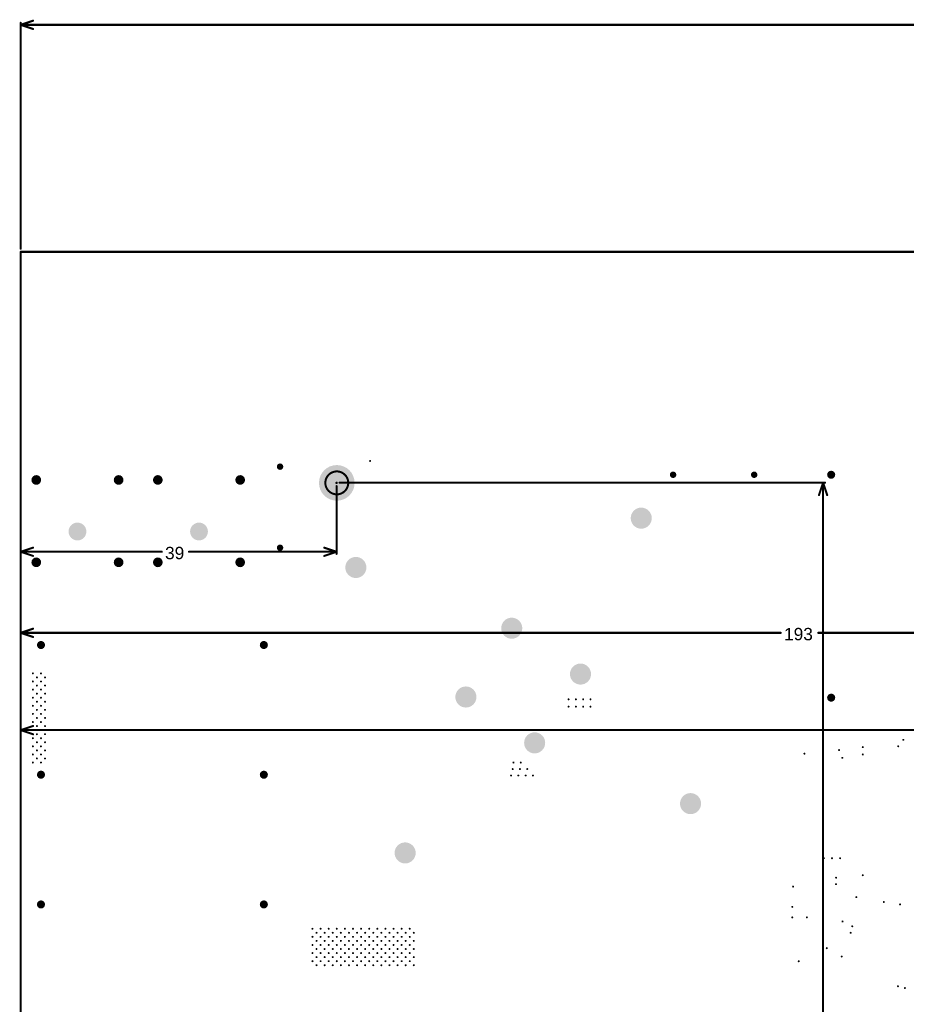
# Model space of a CAD drawing. Header units: inches. Extents: x -0.1 to 14.1, y -0.4 to 13.9.
# Tile 12 of 16: x 0 to 4.3, y 9.1 to 13.9. Entities that reach past the tile are written whole.
import ezdxf

# ---------------------------------------------------------------- set-up
doc = ezdxf.new("R2010")
doc.units = ezdxf.units.IN
doc.header["$MEASUREMENT"] = 0
for name, color, linetype in [('Mechanical32', 56, 'Continuous'), ('PadHoleLayer', 156, 'Continuous'), ('ViaHoleLayer', 16, 'Continuous')]:
    doc.layers.add(name, color=color, linetype=linetype)
doc.styles.add('Arial', font='txt', dxfattribs={"height": 0.2})

# ---------------------------------------------------------------- blocks, each defined once
blk = doc.blocks.new('FP_B181178_V0_D6937_PTH8_MFG_54')
at = {"layer": 'PadHoleLayer'}
h = blk.add_hatch(color=156, dxfattribs=at)
edge = h.paths.add_edge_path()
edge.add_arc((-0.1693, 0.9803), 0.0512, 0, 360)
h = blk.add_hatch(color=156, dxfattribs=at)
edge = h.paths.add_edge_path()
edge.add_arc((0.1575, 0.2362), 0.0512, 0, 360)
h = blk.add_hatch(color=156, dxfattribs=at)
edge = h.paths.add_edge_path()
edge.add_arc((-0.2362, 0.1575), 0.0512, 0, 360)
h = blk.add_hatch(color=156, dxfattribs=at)
edge = h.paths.add_edge_path()
edge.add_arc((0.9803, 0.1693), 0.0512, 0, 360)
h = blk.add_hatch(color=156, dxfattribs=at)
edge = h.paths.add_edge_path()
edge.add_arc((-0.9803, -0.1693), 0.0512, 0, 360)
h = blk.add_hatch(color=156, dxfattribs=at)
edge = h.paths.add_edge_path()
edge.add_arc((0.2362, -0.1575), 0.0512, 0, 360)
h = blk.add_hatch(color=156, dxfattribs=at)
edge = h.paths.add_edge_path()
edge.add_arc((-0.1575, -0.2362), 0.0512, 0, 360)
h = blk.add_hatch(color=156, dxfattribs=at)
edge = h.paths.add_edge_path()
edge.add_arc((0.1693, -0.9803), 0.0512, 0, 360)
blk = doc.blocks.new('FP_R523R447050P1M_RADIAL_MFG_747')
at = {"layer": 'PadHoleLayer'}
h = blk.add_hatch(color=156, dxfattribs=at)
edge = h.paths.add_edge_path()
edge.add_arc((-0.5413, 0), 0.0197, 0, 360)
h = blk.add_hatch(color=156, dxfattribs=at)
edge = h.paths.add_edge_path()
edge.add_arc((0.5413, 0), 0.0197, 0, 360)
blk = doc.blocks.new('FP_9774030960R_SPACER_MFG_B_802')
at = {"layer": 'PadHoleLayer'}
h = blk.add_hatch(color=156, dxfattribs=at)
edge = h.paths.add_edge_path()
edge.add_arc((0, 0), 0.0866, 0, 360)
blk = doc.blocks.new('FP_R413F147050T1K_RADIAL_MFG_1145')
at = {"layer": 'PadHoleLayer'}
h = blk.add_hatch(color=156, dxfattribs=at)
edge = h.paths.add_edge_path()
edge.add_arc((-0.1969, 0), 0.0157, 0, 360)
h = blk.add_hatch(color=156, dxfattribs=at)
edge = h.paths.add_edge_path()
edge.add_arc((0.1969, 0), 0.0157, 0, 360)
blk = doc.blocks.new('FP_R413F147050T1K_RADIAL_MFG_1146')
at = {"layer": 'PadHoleLayer'}
h = blk.add_hatch(color=156, dxfattribs=at)
edge = h.paths.add_edge_path()
edge.add_arc((-0.1969, 0), 0.0157, 0, 360)
h = blk.add_hatch(color=156, dxfattribs=at)
edge = h.paths.add_edge_path()
edge.add_arc((0.1969, 0), 0.0157, 0, 360)
blk = doc.blocks.new('FP_R523R447050P1M_RADIAL_MFG_1147')
at = {"layer": 'PadHoleLayer'}
h = blk.add_hatch(color=156, dxfattribs=at)
edge = h.paths.add_edge_path()
edge.add_arc((-0.5413, 0), 0.0197, 0, 360)
h = blk.add_hatch(color=156, dxfattribs=at)
edge = h.paths.add_edge_path()
edge.add_arc((0.5413, 0), 0.0197, 0, 360)
blk = doc.blocks.new('FP_R523R447050P1M_RADIAL_MFG_1150')
at = {"layer": 'PadHoleLayer'}
h = blk.add_hatch(color=156, dxfattribs=at)
edge = h.paths.add_edge_path()
edge.add_arc((-0.5413, 0), 0.0197, 0, 360)
h = blk.add_hatch(color=156, dxfattribs=at)
edge = h.paths.add_edge_path()
edge.add_arc((0.5413, 0), 0.0197, 0, 360)
blk = doc.blocks.new('FP_R523R447050P1M_RADIAL_MFG_1151')
at = {"layer": 'PadHoleLayer'}
h = blk.add_hatch(color=156, dxfattribs=at)
edge = h.paths.add_edge_path()
edge.add_arc((-0.5413, 0), 0.0197, 0, 360)
h = blk.add_hatch(color=156, dxfattribs=at)
edge = h.paths.add_edge_path()
edge.add_arc((0.5413, 0), 0.0197, 0, 360)
blk = doc.blocks.new('C_____FCR7350R_1156')
at = {"layer": 'PadHoleLayer'}
h = blk.add_hatch(color=156, dxfattribs=at)
edge = h.paths.add_edge_path()
edge.add_arc((-0.2, 0.1496), 0.0236, 0, 360)
h = blk.add_hatch(color=156, dxfattribs=at)
edge = h.paths.add_edge_path()
edge.add_arc((0.2, 0.1496), 0.0236, 0, 360)
h = blk.add_hatch(color=156, dxfattribs=at)
edge = h.paths.add_edge_path()
edge.add_arc((0, 0), 0.0433, 0, 360)
h = blk.add_hatch(color=156, dxfattribs=at)
edge = h.paths.add_edge_path()
edge.add_arc((-0.2, -0.2504), 0.0236, 0, 360)
h = blk.add_hatch(color=156, dxfattribs=at)
edge = h.paths.add_edge_path()
edge.add_arc((0.2, -0.2504), 0.0236, 0, 360)
blk = doc.blocks.new('C_____FCR7350B_1157')
at = {"layer": 'PadHoleLayer'}
h = blk.add_hatch(color=156, dxfattribs=at)
edge = h.paths.add_edge_path()
edge.add_arc((-0.2, 0.1496), 0.0236, 0, 360)
h = blk.add_hatch(color=156, dxfattribs=at)
edge = h.paths.add_edge_path()
edge.add_arc((0.2, 0.1496), 0.0236, 0, 360)
h = blk.add_hatch(color=156, dxfattribs=at)
edge = h.paths.add_edge_path()
edge.add_arc((0, 0), 0.0433, 0, 360)
h = blk.add_hatch(color=156, dxfattribs=at)
edge = h.paths.add_edge_path()
edge.add_arc((-0.2, -0.2504), 0.0236, 0, 360)
h = blk.add_hatch(color=156, dxfattribs=at)
edge = h.paths.add_edge_path()
edge.add_arc((0.2, -0.2504), 0.0236, 0, 360)

msp = doc.modelspace()

# ---------------------------------------------------------------- hatches: boundary and pattern name
at = {"layer": 'ViaHoleLayer'}
h = msp.add_hatch(color=16, dxfattribs=at)
edge = h.paths.add_edge_path()
edge.add_arc((1.6969, 11.7598), 0.005, 0, 360)
h = msp.add_hatch(color=16, dxfattribs=at)
edge = h.paths.add_edge_path()
edge.add_arc((0.0591, 10.7283), 0.005, 0, 360)
h = msp.add_hatch(color=16, dxfattribs=at)
edge = h.paths.add_edge_path()
edge.add_arc((0.0787, 10.7087), 0.005, 0, 360)
h = msp.add_hatch(color=16, dxfattribs=at)
edge = h.paths.add_edge_path()
edge.add_arc((0.0984, 10.7283), 0.005, 0, 360)
h = msp.add_hatch(color=16, dxfattribs=at)
edge = h.paths.add_edge_path()
edge.add_arc((0.1181, 10.7087), 0.005, 0, 360)
h = msp.add_hatch(color=16, dxfattribs=at)
edge = h.paths.add_edge_path()
edge.add_arc((0.0591, 10.689), 0.005, 0, 360)
h = msp.add_hatch(color=16, dxfattribs=at)
edge = h.paths.add_edge_path()
edge.add_arc((0.0787, 10.6693), 0.005, 0, 360)
h = msp.add_hatch(color=16, dxfattribs=at)
edge = h.paths.add_edge_path()
edge.add_arc((0.0984, 10.689), 0.005, 0, 360)
h = msp.add_hatch(color=16, dxfattribs=at)
edge = h.paths.add_edge_path()
edge.add_arc((0.1181, 10.6693), 0.005, 0, 360)
h = msp.add_hatch(color=16, dxfattribs=at)
edge = h.paths.add_edge_path()
edge.add_arc((0.0591, 10.6496), 0.005, 0, 360)
h = msp.add_hatch(color=16, dxfattribs=at)
edge = h.paths.add_edge_path()
edge.add_arc((0.0787, 10.6299), 0.005, 0, 360)
h = msp.add_hatch(color=16, dxfattribs=at)
edge = h.paths.add_edge_path()
edge.add_arc((0.0984, 10.6496), 0.005, 0, 360)
h = msp.add_hatch(color=16, dxfattribs=at)
edge = h.paths.add_edge_path()
edge.add_arc((0.1181, 10.6299), 0.005, 0, 360)
h = msp.add_hatch(color=16, dxfattribs=at)
edge = h.paths.add_edge_path()
edge.add_arc((0.0591, 10.6102), 0.005, 0, 360)
h = msp.add_hatch(color=16, dxfattribs=at)
edge = h.paths.add_edge_path()
edge.add_arc((0.0591, 10.5709), 0.005, 0, 360)
h = msp.add_hatch(color=16, dxfattribs=at)
edge = h.paths.add_edge_path()
edge.add_arc((0.0787, 10.5906), 0.005, 0, 360)
h = msp.add_hatch(color=16, dxfattribs=at)
edge = h.paths.add_edge_path()
edge.add_arc((0.0984, 10.6102), 0.005, 0, 360)
h = msp.add_hatch(color=16, dxfattribs=at)
edge = h.paths.add_edge_path()
edge.add_arc((0.0984, 10.5709), 0.005, 0, 360)
h = msp.add_hatch(color=16, dxfattribs=at)
edge = h.paths.add_edge_path()
edge.add_arc((0.1181, 10.5906), 0.005, 0, 360)
h = msp.add_hatch(color=16, dxfattribs=at)
edge = h.paths.add_edge_path()
edge.add_arc((2.6614, 10.6024), 0.005, 0, 360)
h = msp.add_hatch(color=16, dxfattribs=at)
edge = h.paths.add_edge_path()
edge.add_arc((2.6614, 10.5669), 0.005, 0, 360)
h = msp.add_hatch(color=16, dxfattribs=at)
edge = h.paths.add_edge_path()
edge.add_arc((2.6969, 10.6024), 0.005, 0, 360)
h = msp.add_hatch(color=16, dxfattribs=at)
edge = h.paths.add_edge_path()
edge.add_arc((2.6969, 10.5669), 0.005, 0, 360)
h = msp.add_hatch(color=16, dxfattribs=at)
edge = h.paths.add_edge_path()
edge.add_arc((2.7323, 10.6024), 0.005, 0, 360)
h = msp.add_hatch(color=16, dxfattribs=at)
edge = h.paths.add_edge_path()
edge.add_arc((2.7323, 10.5669), 0.005, 0, 360)
h = msp.add_hatch(color=16, dxfattribs=at)
edge = h.paths.add_edge_path()
edge.add_arc((2.7677, 10.6024), 0.005, 0, 360)
h = msp.add_hatch(color=16, dxfattribs=at)
edge = h.paths.add_edge_path()
edge.add_arc((2.7677, 10.5669), 0.005, 0, 360)
h = msp.add_hatch(color=16, dxfattribs=at)
edge = h.paths.add_edge_path()
edge.add_arc((0.0591, 10.5315), 0.005, 0, 360)
h = msp.add_hatch(color=16, dxfattribs=at)
edge = h.paths.add_edge_path()
edge.add_arc((0.0787, 10.5512), 0.005, 0, 360)
h = msp.add_hatch(color=16, dxfattribs=at)
edge = h.paths.add_edge_path()
edge.add_arc((0.0984, 10.5315), 0.005, 0, 360)
h = msp.add_hatch(color=16, dxfattribs=at)
edge = h.paths.add_edge_path()
edge.add_arc((0.1181, 10.5512), 0.005, 0, 360)
h = msp.add_hatch(color=16, dxfattribs=at)
edge = h.paths.add_edge_path()
edge.add_arc((0.0591, 10.4921), 0.005, 0, 360)
h = msp.add_hatch(color=16, dxfattribs=at)
edge = h.paths.add_edge_path()
edge.add_arc((0.0787, 10.5118), 0.005, 0, 360)
h = msp.add_hatch(color=16, dxfattribs=at)
edge = h.paths.add_edge_path()
edge.add_arc((0.0787, 10.4724), 0.005, 0, 360)
h = msp.add_hatch(color=16, dxfattribs=at)
edge = h.paths.add_edge_path()
edge.add_arc((0.0984, 10.4921), 0.005, 0, 360)
h = msp.add_hatch(color=16, dxfattribs=at)
edge = h.paths.add_edge_path()
edge.add_arc((0.1181, 10.5118), 0.005, 0, 360)
h = msp.add_hatch(color=16, dxfattribs=at)
edge = h.paths.add_edge_path()
edge.add_arc((0.1181, 10.4724), 0.005, 0, 360)
h = msp.add_hatch(color=16, dxfattribs=at)
edge = h.paths.add_edge_path()
edge.add_arc((0.0591, 10.4528), 0.005, 0, 360)
h = msp.add_hatch(color=16, dxfattribs=at)
edge = h.paths.add_edge_path()
edge.add_arc((0.0787, 10.4331), 0.005, 0, 360)
h = msp.add_hatch(color=16, dxfattribs=at)
edge = h.paths.add_edge_path()
edge.add_arc((0.0984, 10.4528), 0.005, 0, 360)
h = msp.add_hatch(color=16, dxfattribs=at)
edge = h.paths.add_edge_path()
edge.add_arc((0.1181, 10.4331), 0.005, 0, 360)
h = msp.add_hatch(color=16, dxfattribs=at)
edge = h.paths.add_edge_path()
edge.add_arc((0.0591, 10.4134), 0.005, 0, 360)
h = msp.add_hatch(color=16, dxfattribs=at)
edge = h.paths.add_edge_path()
edge.add_arc((0.0591, 10.374), 0.005, 0, 360)
h = msp.add_hatch(color=16, dxfattribs=at)
edge = h.paths.add_edge_path()
edge.add_arc((0.0787, 10.3937), 0.005, 0, 360)
h = msp.add_hatch(color=16, dxfattribs=at)
edge = h.paths.add_edge_path()
edge.add_arc((0.0984, 10.4134), 0.005, 0, 360)
h = msp.add_hatch(color=16, dxfattribs=at)
edge = h.paths.add_edge_path()
edge.add_arc((0.0984, 10.374), 0.005, 0, 360)
h = msp.add_hatch(color=16, dxfattribs=at)
edge = h.paths.add_edge_path()
edge.add_arc((0.1181, 10.3937), 0.005, 0, 360)
h = msp.add_hatch(color=16, dxfattribs=at)
edge = h.paths.add_edge_path()
edge.add_arc((4.2625, 10.3743), 0.005, 0, 360)
h = msp.add_hatch(color=16, dxfattribs=at)
edge = h.paths.add_edge_path()
edge.add_arc((4.2874, 10.4055), 0.005, 0, 360)
h = msp.add_hatch(color=16, dxfattribs=at)
edge = h.paths.add_edge_path()
edge.add_arc((0.0591, 10.3346), 0.005, 0, 360)
h = msp.add_hatch(color=16, dxfattribs=at)
edge = h.paths.add_edge_path()
edge.add_arc((0.0787, 10.3543), 0.005, 0, 360)
h = msp.add_hatch(color=16, dxfattribs=at)
edge = h.paths.add_edge_path()
edge.add_arc((0.0984, 10.3346), 0.005, 0, 360)
h = msp.add_hatch(color=16, dxfattribs=at)
edge = h.paths.add_edge_path()
edge.add_arc((0.1181, 10.3543), 0.005, 0, 360)
h = msp.add_hatch(color=16, dxfattribs=at)
edge = h.paths.add_edge_path()
edge.add_arc((3.8071, 10.3386), 0.005, 0, 360)
h = msp.add_hatch(color=16, dxfattribs=at)
edge = h.paths.add_edge_path()
edge.add_arc((3.9751, 10.3561), 0.005, 0, 360)
h = msp.add_hatch(color=16, dxfattribs=at)
edge = h.paths.add_edge_path()
edge.add_arc((4.0906, 10.3701), 0.005, 0, 360)
h = msp.add_hatch(color=16, dxfattribs=at)
edge = h.paths.add_edge_path()
edge.add_arc((4.0906, 10.3346), 0.005, 0, 360)
h = msp.add_hatch(color=16, dxfattribs=at)
edge = h.paths.add_edge_path()
edge.add_arc((0.0591, 10.2953), 0.005, 0, 360)
h = msp.add_hatch(color=16, dxfattribs=at)
edge = h.paths.add_edge_path()
edge.add_arc((0.0787, 10.315), 0.005, 0, 360)
h = msp.add_hatch(color=16, dxfattribs=at)
edge = h.paths.add_edge_path()
edge.add_arc((0.0984, 10.2953), 0.005, 0, 360)
h = msp.add_hatch(color=16, dxfattribs=at)
edge = h.paths.add_edge_path()
edge.add_arc((0.0984, 10.2953), 0.005, 0, 360)
h = msp.add_hatch(color=16, dxfattribs=at)
edge = h.paths.add_edge_path()
edge.add_arc((0.1181, 10.315), 0.005, 0, 360)
h = msp.add_hatch(color=16, dxfattribs=at)
edge = h.paths.add_edge_path()
edge.add_arc((2.3937, 10.2953), 0.005, 0, 360)
h = msp.add_hatch(color=16, dxfattribs=at)
edge = h.paths.add_edge_path()
edge.add_arc((2.4291, 10.2953), 0.005, 0, 360)
h = msp.add_hatch(color=16, dxfattribs=at)
edge = h.paths.add_edge_path()
edge.add_arc((3.9911, 10.3181), 0.005, 0, 360)
h = msp.add_hatch(color=16, dxfattribs=at)
edge = h.paths.add_edge_path()
edge.add_arc((2.3819, 10.2323), 0.005, 0, 360)
h = msp.add_hatch(color=16, dxfattribs=at)
edge = h.paths.add_edge_path()
edge.add_arc((2.3898, 10.2638), 0.005, 0, 360)
h = msp.add_hatch(color=16, dxfattribs=at)
edge = h.paths.add_edge_path()
edge.add_arc((2.4173, 10.2323), 0.005, 0, 360)
h = msp.add_hatch(color=16, dxfattribs=at)
edge = h.paths.add_edge_path()
edge.add_arc((2.4252, 10.2638), 0.005, 0, 360)
h = msp.add_hatch(color=16, dxfattribs=at)
edge = h.paths.add_edge_path()
edge.add_arc((2.4528, 10.2323), 0.005, 0, 360)
h = msp.add_hatch(color=16, dxfattribs=at)
edge = h.paths.add_edge_path()
edge.add_arc((2.4606, 10.2638), 0.005, 0, 360)
h = msp.add_hatch(color=16, dxfattribs=at)
edge = h.paths.add_edge_path()
edge.add_arc((2.4882, 10.2323), 0.005, 0, 360)
h = msp.add_hatch(color=16, dxfattribs=at)
edge = h.paths.add_edge_path()
edge.add_arc((3.9016, 9.8307), 0.005, 0, 360)
h = msp.add_hatch(color=16, dxfattribs=at)
edge = h.paths.add_edge_path()
edge.add_arc((3.9409, 9.8307), 0.005, 0, 360)
h = msp.add_hatch(color=16, dxfattribs=at)
edge = h.paths.add_edge_path()
edge.add_arc((3.9803, 9.8307), 0.005, 0, 360)
h = msp.add_hatch(color=16, dxfattribs=at)
edge = h.paths.add_edge_path()
edge.add_arc((3.9606, 9.7362), 0.005, 0, 360)
h = msp.add_hatch(color=16, dxfattribs=at)
edge = h.paths.add_edge_path()
edge.add_arc((3.9606, 9.7047), 0.005, 0, 360)
h = msp.add_hatch(color=16, dxfattribs=at)
edge = h.paths.add_edge_path()
edge.add_arc((4.0906, 9.748), 0.005, 0, 360)
h = msp.add_hatch(color=16, dxfattribs=at)
edge = h.paths.add_edge_path()
edge.add_arc((3.752, 9.6929), 0.005, 0, 360)
h = msp.add_hatch(color=16, dxfattribs=at)
edge = h.paths.add_edge_path()
edge.add_arc((4.0591, 9.6417), 0.005, 0, 360)
h = msp.add_hatch(color=16, dxfattribs=at)
edge = h.paths.add_edge_path()
edge.add_arc((4.1929, 9.6181), 0.005, 0, 360)
h = msp.add_hatch(color=16, dxfattribs=at)
edge = h.paths.add_edge_path()
edge.add_arc((4.2717, 9.6063), 0.005, 0, 360)
h = msp.add_hatch(color=16, dxfattribs=at)
edge = h.paths.add_edge_path()
edge.add_arc((3.748, 9.5945), 0.005, 0, 360)
h = msp.add_hatch(color=16, dxfattribs=at)
edge = h.paths.add_edge_path()
edge.add_arc((3.748, 9.5433), 0.005, 0, 360)
h = msp.add_hatch(color=16, dxfattribs=at)
edge = h.paths.add_edge_path()
edge.add_arc((3.8189, 9.5433), 0.005, 0, 360)
h = msp.add_hatch(color=16, dxfattribs=at)
edge = h.paths.add_edge_path()
edge.add_arc((3.9921, 9.5236), 0.005, 0, 360)
h = msp.add_hatch(color=16, dxfattribs=at)
edge = h.paths.add_edge_path()
edge.add_arc((1.4173, 9.4882), 0.005, 0, 360)
h = msp.add_hatch(color=16, dxfattribs=at)
edge = h.paths.add_edge_path()
edge.add_arc((1.437, 9.4685), 0.005, 0, 360)
h = msp.add_hatch(color=16, dxfattribs=at)
edge = h.paths.add_edge_path()
edge.add_arc((1.4567, 9.4882), 0.005, 0, 360)
h = msp.add_hatch(color=16, dxfattribs=at)
edge = h.paths.add_edge_path()
edge.add_arc((1.4764, 9.4685), 0.005, 0, 360)
h = msp.add_hatch(color=16, dxfattribs=at)
edge = h.paths.add_edge_path()
edge.add_arc((1.4961, 9.4882), 0.005, 0, 360)
h = msp.add_hatch(color=16, dxfattribs=at)
edge = h.paths.add_edge_path()
edge.add_arc((1.5157, 9.4685), 0.005, 0, 360)
h = msp.add_hatch(color=16, dxfattribs=at)
edge = h.paths.add_edge_path()
edge.add_arc((1.5354, 9.4882), 0.005, 0, 360)
h = msp.add_hatch(color=16, dxfattribs=at)
edge = h.paths.add_edge_path()
edge.add_arc((1.5551, 9.4685), 0.005, 0, 360)
h = msp.add_hatch(color=16, dxfattribs=at)
edge = h.paths.add_edge_path()
edge.add_arc((1.5748, 9.4882), 0.005, 0, 360)
h = msp.add_hatch(color=16, dxfattribs=at)
edge = h.paths.add_edge_path()
edge.add_arc((1.5945, 9.4685), 0.005, 0, 360)
h = msp.add_hatch(color=16, dxfattribs=at)
edge = h.paths.add_edge_path()
edge.add_arc((1.6142, 9.4882), 0.005, 0, 360)
h = msp.add_hatch(color=16, dxfattribs=at)
edge = h.paths.add_edge_path()
edge.add_arc((1.6339, 9.4685), 0.005, 0, 360)
h = msp.add_hatch(color=16, dxfattribs=at)
edge = h.paths.add_edge_path()
edge.add_arc((1.6535, 9.4882), 0.005, 0, 360)
h = msp.add_hatch(color=16, dxfattribs=at)
edge = h.paths.add_edge_path()
edge.add_arc((1.6732, 9.4685), 0.005, 0, 360)
h = msp.add_hatch(color=16, dxfattribs=at)
edge = h.paths.add_edge_path()
edge.add_arc((1.6929, 9.4882), 0.005, 0, 360)
h = msp.add_hatch(color=16, dxfattribs=at)
edge = h.paths.add_edge_path()
edge.add_arc((1.7126, 9.4685), 0.005, 0, 360)
h = msp.add_hatch(color=16, dxfattribs=at)
edge = h.paths.add_edge_path()
edge.add_arc((1.7323, 9.4882), 0.005, 0, 360)
h = msp.add_hatch(color=16, dxfattribs=at)
edge = h.paths.add_edge_path()
edge.add_arc((1.752, 9.4685), 0.005, 0, 360)
h = msp.add_hatch(color=16, dxfattribs=at)
edge = h.paths.add_edge_path()
edge.add_arc((1.7717, 9.4882), 0.005, 0, 360)
h = msp.add_hatch(color=16, dxfattribs=at)
edge = h.paths.add_edge_path()
edge.add_arc((1.7913, 9.4685), 0.005, 0, 360)
h = msp.add_hatch(color=16, dxfattribs=at)
edge = h.paths.add_edge_path()
edge.add_arc((1.811, 9.4882), 0.005, 0, 360)
h = msp.add_hatch(color=16, dxfattribs=at)
edge = h.paths.add_edge_path()
edge.add_arc((1.8307, 9.4685), 0.005, 0, 360)
h = msp.add_hatch(color=16, dxfattribs=at)
edge = h.paths.add_edge_path()
edge.add_arc((1.8504, 9.4882), 0.005, 0, 360)
h = msp.add_hatch(color=16, dxfattribs=at)
edge = h.paths.add_edge_path()
edge.add_arc((1.8701, 9.4685), 0.005, 0, 360)
h = msp.add_hatch(color=16, dxfattribs=at)
edge = h.paths.add_edge_path()
edge.add_arc((1.8898, 9.4882), 0.005, 0, 360)
h = msp.add_hatch(color=16, dxfattribs=at)
edge = h.paths.add_edge_path()
edge.add_arc((1.9094, 9.4685), 0.005, 0, 360)
h = msp.add_hatch(color=16, dxfattribs=at)
edge = h.paths.add_edge_path()
edge.add_arc((4.0315, 9.4685), 0.005, 0, 360)
h = msp.add_hatch(color=16, dxfattribs=at)
edge = h.paths.add_edge_path()
edge.add_arc((4.0394, 9.5), 0.005, 0, 360)
h = msp.add_hatch(color=16, dxfattribs=at)
edge = h.paths.add_edge_path()
edge.add_arc((1.4173, 9.4488), 0.005, 0, 360)
h = msp.add_hatch(color=16, dxfattribs=at)
edge = h.paths.add_edge_path()
edge.add_arc((1.437, 9.4291), 0.005, 0, 360)
h = msp.add_hatch(color=16, dxfattribs=at)
edge = h.paths.add_edge_path()
edge.add_arc((1.4567, 9.4488), 0.005, 0, 360)
h = msp.add_hatch(color=16, dxfattribs=at)
edge = h.paths.add_edge_path()
edge.add_arc((1.4764, 9.4291), 0.005, 0, 360)
h = msp.add_hatch(color=16, dxfattribs=at)
edge = h.paths.add_edge_path()
edge.add_arc((1.4961, 9.4488), 0.005, 0, 360)
h = msp.add_hatch(color=16, dxfattribs=at)
edge = h.paths.add_edge_path()
edge.add_arc((1.5157, 9.4291), 0.005, 0, 360)
h = msp.add_hatch(color=16, dxfattribs=at)
edge = h.paths.add_edge_path()
edge.add_arc((1.5354, 9.4488), 0.005, 0, 360)
h = msp.add_hatch(color=16, dxfattribs=at)
edge = h.paths.add_edge_path()
edge.add_arc((1.5551, 9.4291), 0.005, 0, 360)
h = msp.add_hatch(color=16, dxfattribs=at)
edge = h.paths.add_edge_path()
edge.add_arc((1.5748, 9.4488), 0.005, 0, 360)
h = msp.add_hatch(color=16, dxfattribs=at)
edge = h.paths.add_edge_path()
edge.add_arc((1.5945, 9.4291), 0.005, 0, 360)
h = msp.add_hatch(color=16, dxfattribs=at)
edge = h.paths.add_edge_path()
edge.add_arc((1.6142, 9.4488), 0.005, 0, 360)
h = msp.add_hatch(color=16, dxfattribs=at)
edge = h.paths.add_edge_path()
edge.add_arc((1.6339, 9.4291), 0.005, 0, 360)
h = msp.add_hatch(color=16, dxfattribs=at)
edge = h.paths.add_edge_path()
edge.add_arc((1.6535, 9.4488), 0.005, 0, 360)
h = msp.add_hatch(color=16, dxfattribs=at)
edge = h.paths.add_edge_path()
edge.add_arc((1.6732, 9.4291), 0.005, 0, 360)
h = msp.add_hatch(color=16, dxfattribs=at)
edge = h.paths.add_edge_path()
edge.add_arc((1.6929, 9.4488), 0.005, 0, 360)
h = msp.add_hatch(color=16, dxfattribs=at)
edge = h.paths.add_edge_path()
edge.add_arc((1.7126, 9.4291), 0.005, 0, 360)
h = msp.add_hatch(color=16, dxfattribs=at)
edge = h.paths.add_edge_path()
edge.add_arc((1.7323, 9.4488), 0.005, 0, 360)
h = msp.add_hatch(color=16, dxfattribs=at)
edge = h.paths.add_edge_path()
edge.add_arc((1.752, 9.4291), 0.005, 0, 360)
h = msp.add_hatch(color=16, dxfattribs=at)
edge = h.paths.add_edge_path()
edge.add_arc((1.7717, 9.4488), 0.005, 0, 360)
h = msp.add_hatch(color=16, dxfattribs=at)
edge = h.paths.add_edge_path()
edge.add_arc((1.7913, 9.4291), 0.005, 0, 360)
h = msp.add_hatch(color=16, dxfattribs=at)
edge = h.paths.add_edge_path()
edge.add_arc((1.811, 9.4488), 0.005, 0, 360)
h = msp.add_hatch(color=16, dxfattribs=at)
edge = h.paths.add_edge_path()
edge.add_arc((1.8307, 9.4291), 0.005, 0, 360)
h = msp.add_hatch(color=16, dxfattribs=at)
edge = h.paths.add_edge_path()
edge.add_arc((1.8504, 9.4488), 0.005, 0, 360)
h = msp.add_hatch(color=16, dxfattribs=at)
edge = h.paths.add_edge_path()
edge.add_arc((1.8701, 9.4291), 0.005, 0, 360)
h = msp.add_hatch(color=16, dxfattribs=at)
edge = h.paths.add_edge_path()
edge.add_arc((1.8898, 9.4488), 0.005, 0, 360)
h = msp.add_hatch(color=16, dxfattribs=at)
edge = h.paths.add_edge_path()
edge.add_arc((1.9094, 9.4291), 0.005, 0, 360)
h = msp.add_hatch(color=16, dxfattribs=at)
edge = h.paths.add_edge_path()
edge.add_arc((1.4173, 9.4094), 0.005, 0, 360)
h = msp.add_hatch(color=16, dxfattribs=at)
edge = h.paths.add_edge_path()
edge.add_arc((1.4173, 9.3701), 0.005, 0, 360)
h = msp.add_hatch(color=16, dxfattribs=at)
edge = h.paths.add_edge_path()
edge.add_arc((1.437, 9.3898), 0.005, 0, 360)
h = msp.add_hatch(color=16, dxfattribs=at)
edge = h.paths.add_edge_path()
edge.add_arc((1.4567, 9.4094), 0.005, 0, 360)
h = msp.add_hatch(color=16, dxfattribs=at)
edge = h.paths.add_edge_path()
edge.add_arc((1.4567, 9.3701), 0.005, 0, 360)
h = msp.add_hatch(color=16, dxfattribs=at)
edge = h.paths.add_edge_path()
edge.add_arc((1.4764, 9.3898), 0.005, 0, 360)
h = msp.add_hatch(color=16, dxfattribs=at)
edge = h.paths.add_edge_path()
edge.add_arc((1.4961, 9.4094), 0.005, 0, 360)
h = msp.add_hatch(color=16, dxfattribs=at)
edge = h.paths.add_edge_path()
edge.add_arc((1.4961, 9.3701), 0.005, 0, 360)
h = msp.add_hatch(color=16, dxfattribs=at)
edge = h.paths.add_edge_path()
edge.add_arc((1.5157, 9.3898), 0.005, 0, 360)
h = msp.add_hatch(color=16, dxfattribs=at)
edge = h.paths.add_edge_path()
edge.add_arc((1.5354, 9.4094), 0.005, 0, 360)
h = msp.add_hatch(color=16, dxfattribs=at)
edge = h.paths.add_edge_path()
edge.add_arc((1.5354, 9.3701), 0.005, 0, 360)
h = msp.add_hatch(color=16, dxfattribs=at)
edge = h.paths.add_edge_path()
edge.add_arc((1.5551, 9.3898), 0.005, 0, 360)
h = msp.add_hatch(color=16, dxfattribs=at)
edge = h.paths.add_edge_path()
edge.add_arc((1.5748, 9.4094), 0.005, 0, 360)
h = msp.add_hatch(color=16, dxfattribs=at)
edge = h.paths.add_edge_path()
edge.add_arc((1.5748, 9.3701), 0.005, 0, 360)
h = msp.add_hatch(color=16, dxfattribs=at)
edge = h.paths.add_edge_path()
edge.add_arc((1.5945, 9.3898), 0.005, 0, 360)
h = msp.add_hatch(color=16, dxfattribs=at)
edge = h.paths.add_edge_path()
edge.add_arc((1.6142, 9.4094), 0.005, 0, 360)
h = msp.add_hatch(color=16, dxfattribs=at)
edge = h.paths.add_edge_path()
edge.add_arc((1.6142, 9.3701), 0.005, 0, 360)
h = msp.add_hatch(color=16, dxfattribs=at)
edge = h.paths.add_edge_path()
edge.add_arc((1.6339, 9.3898), 0.005, 0, 360)
h = msp.add_hatch(color=16, dxfattribs=at)
edge = h.paths.add_edge_path()
edge.add_arc((1.6535, 9.4094), 0.005, 0, 360)
h = msp.add_hatch(color=16, dxfattribs=at)
edge = h.paths.add_edge_path()
edge.add_arc((1.6535, 9.3701), 0.005, 0, 360)
h = msp.add_hatch(color=16, dxfattribs=at)
edge = h.paths.add_edge_path()
edge.add_arc((1.6732, 9.3898), 0.005, 0, 360)
h = msp.add_hatch(color=16, dxfattribs=at)
edge = h.paths.add_edge_path()
edge.add_arc((1.6929, 9.4094), 0.005, 0, 360)
h = msp.add_hatch(color=16, dxfattribs=at)
edge = h.paths.add_edge_path()
edge.add_arc((1.6929, 9.3701), 0.005, 0, 360)
h = msp.add_hatch(color=16, dxfattribs=at)
edge = h.paths.add_edge_path()
edge.add_arc((1.7126, 9.3898), 0.005, 0, 360)
h = msp.add_hatch(color=16, dxfattribs=at)
edge = h.paths.add_edge_path()
edge.add_arc((1.7323, 9.4094), 0.005, 0, 360)
h = msp.add_hatch(color=16, dxfattribs=at)
edge = h.paths.add_edge_path()
edge.add_arc((1.7323, 9.3701), 0.005, 0, 360)
h = msp.add_hatch(color=16, dxfattribs=at)
edge = h.paths.add_edge_path()
edge.add_arc((1.752, 9.3898), 0.005, 0, 360)
h = msp.add_hatch(color=16, dxfattribs=at)
edge = h.paths.add_edge_path()
edge.add_arc((1.7717, 9.4094), 0.005, 0, 360)
h = msp.add_hatch(color=16, dxfattribs=at)
edge = h.paths.add_edge_path()
edge.add_arc((1.7717, 9.3701), 0.005, 0, 360)
h = msp.add_hatch(color=16, dxfattribs=at)
edge = h.paths.add_edge_path()
edge.add_arc((1.7913, 9.3898), 0.005, 0, 360)
h = msp.add_hatch(color=16, dxfattribs=at)
edge = h.paths.add_edge_path()
edge.add_arc((1.811, 9.4094), 0.005, 0, 360)
h = msp.add_hatch(color=16, dxfattribs=at)
edge = h.paths.add_edge_path()
edge.add_arc((1.811, 9.3701), 0.005, 0, 360)
h = msp.add_hatch(color=16, dxfattribs=at)
edge = h.paths.add_edge_path()
edge.add_arc((1.8307, 9.3898), 0.005, 0, 360)
h = msp.add_hatch(color=16, dxfattribs=at)
edge = h.paths.add_edge_path()
edge.add_arc((1.8504, 9.4094), 0.005, 0, 360)
h = msp.add_hatch(color=16, dxfattribs=at)
edge = h.paths.add_edge_path()
edge.add_arc((1.8504, 9.3701), 0.005, 0, 360)
h = msp.add_hatch(color=16, dxfattribs=at)
edge = h.paths.add_edge_path()
edge.add_arc((1.8701, 9.3898), 0.005, 0, 360)
h = msp.add_hatch(color=16, dxfattribs=at)
edge = h.paths.add_edge_path()
edge.add_arc((1.8898, 9.4094), 0.005, 0, 360)
h = msp.add_hatch(color=16, dxfattribs=at)
edge = h.paths.add_edge_path()
edge.add_arc((1.8898, 9.3701), 0.005, 0, 360)
h = msp.add_hatch(color=16, dxfattribs=at)
edge = h.paths.add_edge_path()
edge.add_arc((1.9094, 9.3898), 0.005, 0, 360)
h = msp.add_hatch(color=16, dxfattribs=at)
edge = h.paths.add_edge_path()
edge.add_arc((3.9157, 9.3939), 0.005, 0, 360)
h = msp.add_hatch(color=16, dxfattribs=at)
edge = h.paths.add_edge_path()
edge.add_arc((1.4173, 9.3307), 0.005, 0, 360)
h = msp.add_hatch(color=16, dxfattribs=at)
edge = h.paths.add_edge_path()
edge.add_arc((1.437, 9.3504), 0.005, 0, 360)
h = msp.add_hatch(color=16, dxfattribs=at)
edge = h.paths.add_edge_path()
edge.add_arc((1.4567, 9.3307), 0.005, 0, 360)
h = msp.add_hatch(color=16, dxfattribs=at)
edge = h.paths.add_edge_path()
edge.add_arc((1.4764, 9.3504), 0.005, 0, 360)
h = msp.add_hatch(color=16, dxfattribs=at)
edge = h.paths.add_edge_path()
edge.add_arc((1.4961, 9.3307), 0.005, 0, 360)
h = msp.add_hatch(color=16, dxfattribs=at)
edge = h.paths.add_edge_path()
edge.add_arc((1.5157, 9.3504), 0.005, 0, 360)
h = msp.add_hatch(color=16, dxfattribs=at)
edge = h.paths.add_edge_path()
edge.add_arc((1.5354, 9.3307), 0.005, 0, 360)
h = msp.add_hatch(color=16, dxfattribs=at)
edge = h.paths.add_edge_path()
edge.add_arc((1.5551, 9.3504), 0.005, 0, 360)
h = msp.add_hatch(color=16, dxfattribs=at)
edge = h.paths.add_edge_path()
edge.add_arc((1.5748, 9.3307), 0.005, 0, 360)
h = msp.add_hatch(color=16, dxfattribs=at)
edge = h.paths.add_edge_path()
edge.add_arc((1.5945, 9.3504), 0.005, 0, 360)
h = msp.add_hatch(color=16, dxfattribs=at)
edge = h.paths.add_edge_path()
edge.add_arc((1.6142, 9.3307), 0.005, 0, 360)
h = msp.add_hatch(color=16, dxfattribs=at)
edge = h.paths.add_edge_path()
edge.add_arc((1.6339, 9.3504), 0.005, 0, 360)
h = msp.add_hatch(color=16, dxfattribs=at)
edge = h.paths.add_edge_path()
edge.add_arc((1.6535, 9.3307), 0.005, 0, 360)
h = msp.add_hatch(color=16, dxfattribs=at)
edge = h.paths.add_edge_path()
edge.add_arc((1.6732, 9.3504), 0.005, 0, 360)
h = msp.add_hatch(color=16, dxfattribs=at)
edge = h.paths.add_edge_path()
edge.add_arc((1.6929, 9.3307), 0.005, 0, 360)
h = msp.add_hatch(color=16, dxfattribs=at)
edge = h.paths.add_edge_path()
edge.add_arc((1.7126, 9.3504), 0.005, 0, 360)
h = msp.add_hatch(color=16, dxfattribs=at)
edge = h.paths.add_edge_path()
edge.add_arc((1.7323, 9.3307), 0.005, 0, 360)
h = msp.add_hatch(color=16, dxfattribs=at)
edge = h.paths.add_edge_path()
edge.add_arc((1.752, 9.3504), 0.005, 0, 360)
h = msp.add_hatch(color=16, dxfattribs=at)
edge = h.paths.add_edge_path()
edge.add_arc((1.7717, 9.3307), 0.005, 0, 360)
h = msp.add_hatch(color=16, dxfattribs=at)
edge = h.paths.add_edge_path()
edge.add_arc((1.7913, 9.3504), 0.005, 0, 360)
h = msp.add_hatch(color=16, dxfattribs=at)
edge = h.paths.add_edge_path()
edge.add_arc((1.811, 9.3307), 0.005, 0, 360)
h = msp.add_hatch(color=16, dxfattribs=at)
edge = h.paths.add_edge_path()
edge.add_arc((1.8307, 9.3504), 0.005, 0, 360)
h = msp.add_hatch(color=16, dxfattribs=at)
edge = h.paths.add_edge_path()
edge.add_arc((1.8504, 9.3307), 0.005, 0, 360)
h = msp.add_hatch(color=16, dxfattribs=at)
edge = h.paths.add_edge_path()
edge.add_arc((1.8701, 9.3504), 0.005, 0, 360)
h = msp.add_hatch(color=16, dxfattribs=at)
edge = h.paths.add_edge_path()
edge.add_arc((1.8898, 9.3307), 0.005, 0, 360)
h = msp.add_hatch(color=16, dxfattribs=at)
edge = h.paths.add_edge_path()
edge.add_arc((1.9094, 9.3504), 0.005, 0, 360)
h = msp.add_hatch(color=16, dxfattribs=at)
edge = h.paths.add_edge_path()
edge.add_arc((3.7795, 9.3302), 0.005, 0, 360)
h = msp.add_hatch(color=16, dxfattribs=at)
edge = h.paths.add_edge_path()
edge.add_arc((3.9882, 9.3533), 0.005, 0, 360)
h = msp.add_hatch(color=16, dxfattribs=at)
edge = h.paths.add_edge_path()
edge.add_arc((1.437, 9.311), 0.005, 0, 360)
h = msp.add_hatch(color=16, dxfattribs=at)
edge = h.paths.add_edge_path()
edge.add_arc((1.4764, 9.311), 0.005, 0, 360)
h = msp.add_hatch(color=16, dxfattribs=at)
edge = h.paths.add_edge_path()
edge.add_arc((1.5157, 9.311), 0.005, 0, 360)
h = msp.add_hatch(color=16, dxfattribs=at)
edge = h.paths.add_edge_path()
edge.add_arc((1.5551, 9.311), 0.005, 0, 360)
h = msp.add_hatch(color=16, dxfattribs=at)
edge = h.paths.add_edge_path()
edge.add_arc((1.5945, 9.311), 0.005, 0, 360)
h = msp.add_hatch(color=16, dxfattribs=at)
edge = h.paths.add_edge_path()
edge.add_arc((1.6339, 9.311), 0.005, 0, 360)
h = msp.add_hatch(color=16, dxfattribs=at)
edge = h.paths.add_edge_path()
edge.add_arc((1.6732, 9.311), 0.005, 0, 360)
h = msp.add_hatch(color=16, dxfattribs=at)
edge = h.paths.add_edge_path()
edge.add_arc((1.7126, 9.311), 0.005, 0, 360)
h = msp.add_hatch(color=16, dxfattribs=at)
edge = h.paths.add_edge_path()
edge.add_arc((1.752, 9.311), 0.005, 0, 360)
h = msp.add_hatch(color=16, dxfattribs=at)
edge = h.paths.add_edge_path()
edge.add_arc((1.7913, 9.311), 0.005, 0, 360)
h = msp.add_hatch(color=16, dxfattribs=at)
edge = h.paths.add_edge_path()
edge.add_arc((1.8307, 9.311), 0.005, 0, 360)
h = msp.add_hatch(color=16, dxfattribs=at)
edge = h.paths.add_edge_path()
edge.add_arc((1.8701, 9.311), 0.005, 0, 360)
h = msp.add_hatch(color=16, dxfattribs=at)
edge = h.paths.add_edge_path()
edge.add_arc((1.9094, 9.311), 0.005, 0, 360)
h = msp.add_hatch(color=16, dxfattribs=at)
edge = h.paths.add_edge_path()
edge.add_arc((4.2614, 9.209), 0.005, 0, 360)
h = msp.add_hatch(color=16, dxfattribs=at)
edge = h.paths.add_edge_path()
edge.add_arc((4.2951, 9.2002), 0.005, 0, 360)

# ---------------------------------------------------------------- linework, layer by layer
at = {"layer": 'Mechanical32'}
for points in [[(0, 13.878, 0.01, 0.01, 0), (0.06, 13.898, 0.01, 0.01, 0)], [(0, 12.7906, 0.01, 0.01, 0), (0, 13.888, 0.01, 0.01, 0)], [(0, 13.878, 0.01, 0.01, 0), (0.06, 13.858, 0.01, 0.01, 0)], [(0, 13.878, 0.01, 0.01, 0), (5.7921, 13.878, 0.01, 0.01, 0)], [(0, 12.7756, 0.01, 0.01, 0), (11.9882, 12.7756, 0.01, 0.01, 0)], [(0, 0, 0.01, 0.01, 0), (0, 12.7756, 0.01, 0.01, 0)], [(0, 10.4428, 0.01, 0.01, 0), (0, 12.7606, 0.01, 0.01, 0)], [(0, 10.9152, 0.01, 0.01, 0), (0, 12.7606, 0.01, 0.01, 0)], [(0, 11.3089, 0.01, 0.01, 0), (0, 12.7606, 0.01, 0.01, 0)], [(0, 8.1593, 0.01, 0.01, 0), (0, 12.7606, 0.01, 0.01, 0)], [(0, 7.0372, 0.01, 0.01, 0), (0, 12.7606, 0.01, 0.01, 0)], [(0, 6.5254, 0.01, 0.01, 0), (0, 12.7606, 0.01, 0.01, 0)], [(1.5344, 11.3089, 0.01, 0.01, 0), (1.5344, 11.6376, 0.01, 0.01, 0)], [(1.5486, 11.6543, 0.01, 0.01, 0), (3.9076, 11.6543, 0.01, 0.01, 0)], [(3.8776, 11.5943, 0.01, 0.01, 0), (3.8976, 11.6543, 0.01, 0.01, 0)], [(3.8976, 11.6543, 0.01, 0.01, 0), (3.9176, 11.5943, 0.01, 0.01, 0)], [(3.8976, 5.9071, 0.01, 0.01, 0), (3.8976, 11.6543, 0.01, 0.01, 0)], [(0, 11.3189, 0.01, 0.01, 0), (0.06, 11.3389, 0.01, 0.01, 0)], [(1.4744, 11.3389, 0.01, 0.01, 0), (1.5344, 11.3189, 0.01, 0.01, 0)], [(0, 11.3189, 0.01, 0.01, 0), (0.06, 11.2989, 0.01, 0.01, 0)], [(0, 11.3189, 0.01, 0.01, 0), (0.6852, 11.3189, 0.01, 0.01, 0)], [(0.8172, 11.3189, 0.01, 0.01, 0), (1.5344, 11.3189, 0.01, 0.01, 0)], [(1.4744, 11.2989, 0.01, 0.01, 0), (1.5344, 11.3189, 0.01, 0.01, 0)], [(0, 10.9252, 0.01, 0.01, 0), (0.06, 10.9452, 0.01, 0.01, 0)], [(0, 10.9252, 0.01, 0.01, 0), (0.06, 10.9052, 0.01, 0.01, 0)], [(0, 10.9252, 0.01, 0.01, 0), (3.6922, 10.9252, 0.01, 0.01, 0)], [(3.8742, 10.9252, 0.01, 0.01, 0), (7.5984, 10.9252, 0.01, 0.01, 0)], [(0, 10.4528, 0.01, 0.01, 0), (0.06, 10.4728, 0.01, 0.01, 0)], [(0, 10.4528, 0.01, 0.01, 0), (0.06, 10.4328, 0.01, 0.01, 0)], [(0, 10.4528, 0.01, 0.01, 0), (5.4384, 10.4528, 0.01, 0.01, 0)]]:
    msp.add_lwpolyline(points, format="xyseb", dxfattribs=at)
for points in [[(-0.0025, 13.888, 0.005, 0.005, 1), (0.0025, 13.888, 0.005, 0.005, 1)], [(-0.0025, 13.878, 0.005, 0.005, 1), (0.0025, 13.878, 0.005, 0.005, 1)], [(-0.0025, 13.878, 0.005, 0.005, 1), (0.0025, 13.878, 0.005, 0.005, 1)], [(-0.0025, 13.878, 0.005, 0.005, 1), (0.0025, 13.878, 0.005, 0.005, 1)], [(0.0575, 13.898, 0.005, 0.005, 1), (0.0625, 13.898, 0.005, 0.005, 1)], [(0.0575, 13.858, 0.005, 0.005, 1), (0.0625, 13.858, 0.005, 0.005, 1)], [(-0.0025, 12.7906, 0.005, 0.005, 1), (0.0025, 12.7906, 0.005, 0.005, 1)], [(-0.0025, 12.7756, 0.005, 0.005, 1), (0.0025, 12.7756, 0.005, 0.005, 1)], [(-0.0025, 12.7756, 0.005, 0.005, 1), (0.0025, 12.7756, 0.005, 0.005, 1)], [(-0.0025, 12.7606, 0.005, 0.005, 1), (0.0025, 12.7606, 0.005, 0.005, 1)], [(-0.0025, 12.7606, 0.005, 0.005, 1), (0.0025, 12.7606, 0.005, 0.005, 1)], [(-0.0025, 12.7606, 0.005, 0.005, 1), (0.0025, 12.7606, 0.005, 0.005, 1)], [(-0.0025, 12.7606, 0.005, 0.005, 1), (0.0025, 12.7606, 0.005, 0.005, 1)], [(-0.0025, 12.7606, 0.005, 0.005, 1), (0.0025, 12.7606, 0.005, 0.005, 1)], [(-0.0025, 12.7606, 0.005, 0.005, 1), (0.0025, 12.7606, 0.005, 0.005, 1)], [(1.5911, 11.6535, 0.00984, 0.00984, 1), (1.4798, 11.6535, 0.00984, 0.00984, 1)], [(1.4773, 11.6535, 0.00492, 0.00492, 1), (1.4822, 11.6535, 0.00492, 0.00492, 1)], [(1.5354, 11.6535, 0.00984, 0.00984, 1), (1.5334, 11.6535, 0.00984, 0.00984, 1)], [(1.531, 11.6535, 0.00492, 0.00492, 1), (1.5359, 11.6535, 0.00492, 0.00492, 1)], [(1.5319, 11.6376, 0.005, 0.005, 1), (1.5369, 11.6376, 0.005, 0.005, 1)], [(1.533, 11.6535, 0.00492, 0.00492, 1), (1.5379, 11.6535, 0.00492, 0.00492, 1)], [(1.5461, 11.6543, 0.005, 0.005, 1), (1.5511, 11.6543, 0.005, 0.005, 1)], [(1.5887, 11.6535, 0.00492, 0.00492, 1), (1.5936, 11.6535, 0.00492, 0.00492, 1)], [(3.8951, 11.6543, 0.005, 0.005, 1), (3.9001, 11.6543, 0.005, 0.005, 1)], [(3.8951, 11.6543, 0.005, 0.005, 1), (3.9001, 11.6543, 0.005, 0.005, 1)], [(3.8951, 11.6543, 0.005, 0.005, 1), (3.9001, 11.6543, 0.005, 0.005, 1)], [(3.9051, 11.6543, 0.005, 0.005, 1), (3.9101, 11.6543, 0.005, 0.005, 1)], [(3.8751, 11.5943, 0.005, 0.005, 1), (3.8801, 11.5943, 0.005, 0.005, 1)], [(3.9151, 11.5943, 0.005, 0.005, 1), (3.9201, 11.5943, 0.005, 0.005, 1)], [(0.0575, 11.3389, 0.005, 0.005, 1), (0.0625, 11.3389, 0.005, 0.005, 1)], [(1.4719, 11.3389, 0.005, 0.005, 1), (1.4769, 11.3389, 0.005, 0.005, 1)], [(-0.0025, 11.3189, 0.005, 0.005, 1), (0.0025, 11.3189, 0.005, 0.005, 1)], [(-0.0025, 11.3189, 0.005, 0.005, 1), (0.0025, 11.3189, 0.005, 0.005, 1)], [(-0.0025, 11.3189, 0.005, 0.005, 1), (0.0025, 11.3189, 0.005, 0.005, 1)], [(-0.0025, 11.3089, 0.005, 0.005, 1), (0.0025, 11.3089, 0.005, 0.005, 1)], [(0.0575, 11.2989, 0.005, 0.005, 1), (0.0625, 11.2989, 0.005, 0.005, 1)], [(0.6827, 11.3189, 0.005, 0.005, 1), (0.6877, 11.3189, 0.005, 0.005, 1)], [(0.8147, 11.3189, 0.005, 0.005, 1), (0.8197, 11.3189, 0.005, 0.005, 1)], [(1.4719, 11.2989, 0.005, 0.005, 1), (1.4769, 11.2989, 0.005, 0.005, 1)], [(1.5319, 11.3189, 0.005, 0.005, 1), (1.5369, 11.3189, 0.005, 0.005, 1)], [(1.5319, 11.3189, 0.005, 0.005, 1), (1.5369, 11.3189, 0.005, 0.005, 1)], [(1.5319, 11.3189, 0.005, 0.005, 1), (1.5369, 11.3189, 0.005, 0.005, 1)], [(1.5319, 11.3089, 0.005, 0.005, 1), (1.5369, 11.3089, 0.005, 0.005, 1)], [(0.0575, 10.9452, 0.005, 0.005, 1), (0.0625, 10.9452, 0.005, 0.005, 1)], [(-0.0025, 10.9252, 0.005, 0.005, 1), (0.0025, 10.9252, 0.005, 0.005, 1)], [(-0.0025, 10.9252, 0.005, 0.005, 1), (0.0025, 10.9252, 0.005, 0.005, 1)], [(-0.0025, 10.9252, 0.005, 0.005, 1), (0.0025, 10.9252, 0.005, 0.005, 1)], [(-0.0025, 10.9152, 0.005, 0.005, 1), (0.0025, 10.9152, 0.005, 0.005, 1)], [(0.0575, 10.9052, 0.005, 0.005, 1), (0.0625, 10.9052, 0.005, 0.005, 1)], [(3.6897, 10.9252, 0.005, 0.005, 1), (3.6947, 10.9252, 0.005, 0.005, 1)], [(3.8717, 10.9252, 0.005, 0.005, 1), (3.8767, 10.9252, 0.005, 0.005, 1)], [(0.0575, 10.4728, 0.005, 0.005, 1), (0.0625, 10.4728, 0.005, 0.005, 1)], [(-0.0025, 10.4528, 0.005, 0.005, 1), (0.0025, 10.4528, 0.005, 0.005, 1)], [(-0.0025, 10.4528, 0.005, 0.005, 1), (0.0025, 10.4528, 0.005, 0.005, 1)], [(-0.0025, 10.4528, 0.005, 0.005, 1), (0.0025, 10.4528, 0.005, 0.005, 1)], [(-0.0025, 10.4428, 0.005, 0.005, 1), (0.0025, 10.4428, 0.005, 0.005, 1)], [(0.0575, 10.4328, 0.005, 0.005, 1), (0.0625, 10.4328, 0.005, 0.005, 1)]]:
    msp.add_lwpolyline(points, format="xyseb", close=True, dxfattribs=at)

# ---------------------------------------------------------------- block references
for name, p, rotation in [('FP_B181178_V0_D6937_PTH8_MFG_54', (2.4409, 10.6693), 135), ('FP_R413F147050T1K_RADIAL_MFG_1146', (1.2598, 11.5354), 270), ('FP_9774030960R_SPACER_MFG_B_802', (1.5354, 11.6535), 180), ('C_____FCR7350R_1156', (0.2756, 11.4173), 180), ('C_____FCR7350B_1157', (0.8661, 11.4173), 180), ('FP_R523R447050P1M_RADIAL_MFG_1147', (3.937, 11.1516), 90)]:
    msp.add_blockref(name, p, dxfattribs=dict(rotation=rotation))
for name, p in [('FP_R413F147050T1K_RADIAL_MFG_1145', (3.3661, 11.6929)), ('FP_R523R447050P1M_RADIAL_MFG_747', (0.6398, 10.8661)), ('FP_R523R447050P1M_RADIAL_MFG_1151', (0.6398, 10.2362)), ('FP_R523R447050P1M_RADIAL_MFG_1150', (0.6398, 9.6063))]:
    msp.add_blockref(name, p)

# ---------------------------------------------------------------- texts
at = {"layer": 'Mechanical32', "style": 'Arial'}
for s, p in [('39', (0.7012, 11.2829)), ('193', (3.7082, 10.8892))]:
    msp.add_text(s, height=0.06, dxfattribs=at).set_placement(p)

doc.saveas('drawing.dxf')
